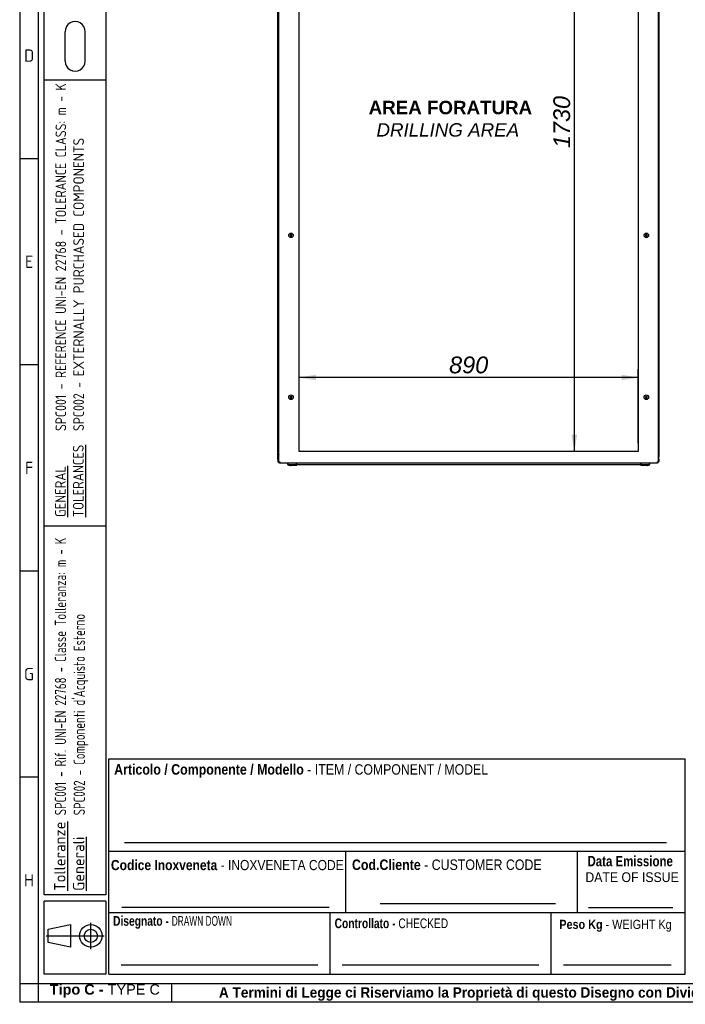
# Model space of a CAD drawing. Extents: x -15 to 412, y 11 to 308.
# Tile 1 of 11: x 6 to 115, y 11 to 172. Entities that reach past the tile are written whole.
import ezdxf
from ezdxf.lldxf.tags import DXFTag

# ---------------------------------------------------------------- set-up
doc = ezdxf.new("R2010")
doc.units = 0
doc.layers.get('0').update_dxf_attribs({"linetype": 'CONTINUOUS'})
for name, color, linetype in [('_TRANSLATION', 7, 'CONTINUOUS'), ('AE00100_03', 7, 'CONTINUOUS'), ('AE00219_03', 7, 'CONTINUOUS'), ('AE00715_01', 7, 'CONTINUOUS'), ('DEFAULT', 7, 'CONTINUOUS'), ('DV6__TRANSLATION', 7, 'CONTINUOUS'), ('F0000000_68', 7, 'CONTINUOUS'), ('F0000001_38', 7, 'CONTINUOUS'), ('M0000000_06', 7, 'CONTINUOUS'), ('M0000000_29', 7, 'CONTINUOUS'), ('M0000000_39', 7, 'CONTINUOUS'), ('M0000000_53', 7, 'CONTINUOUS'), ('M0000000_63', 7, 'CONTINUOUS'), ('SBAVATURE', 7, 'CONTINUOUS')]:
    doc.layers.add(name, color=color, linetype=linetype)
doc.styles.add('SEACAD_ARIAL', font='arial.ttf')
doc.styles.add('SEACAD_ARIAL_NARROW', font='ARIALN.TTF', dxfattribs={"width": 0.8})
doc.styles.add('SEACAD_ARIALB', font='arialbd.ttf', dxfattribs={"width": 0.9})
doc.styles.add('SEACAD_ARIALI', font='ariali.ttf')
doc.styles.add('SEACAD_SOLID_EDGE_ANSI', font='seans.ttf', dxfattribs={"width": 0.9})
doc.styles.add('SEACAD_SOLID_EDGE_ANSIB', font='seansbd.ttf', dxfattribs={"width": 0.9})
tags = doc.linetypes.add('CENTER2', pattern=[28.575, 19.05, -3.175, 3.175, -3.175]).pattern_tags.tags
tags[10:11] = [DXFTag(74, 4), DXFTag(75, 0), DXFTag(340, '0'), DXFTag(46, 0.0), DXFTag(50, 0.0), DXFTag(44, 0.0), DXFTag(45, 0.0)]
tags[8:9] = [DXFTag(74, 4), DXFTag(75, 0), DXFTag(340, '0'), DXFTag(46, 0.0), DXFTag(50, 0.0), DXFTag(44, 0.0), DXFTag(45, 0.0)]
tags[6:7] = [DXFTag(74, 4), DXFTag(75, 0), DXFTag(340, '0'), DXFTag(46, 0.0), DXFTag(50, 0.0), DXFTag(44, 0.0), DXFTag(45, 0.0)]
tags[4:5] = [DXFTag(74, 4), DXFTag(75, 0), DXFTag(340, '0'), DXFTag(46, 0.0), DXFTag(50, 0.0), DXFTag(44, 0.0), DXFTag(45, 0.0)]
doc.dimstyles.new('ISO', dxfattribs={"dimtxt": 2.75, "dimasz": 2.75, "dimexe": 1.375, "dimexo": 1.375, "dimgap": 0.6875, "dimtad": 1, "dimdec": 1, "dimlfac": 16, "dimtxsty": 'SEACAD_ARIAL', "dimblk1": '_SE_FILLED', "dimblk2": '_SE_FILLED', "dimsah": 1, "dimcen": 1.375, "dimazin": 3, "dimtfac": 0.7, "dimtdec": 3, "dimtmove": 0, "dimatfit": 3})

# ---------------------------------------------------------------- blocks, each defined once
blk = doc.blocks.new('SE5')
at = {"layer": 'AE00100_03', "color": 7, "linetype": 'CONTINUOUS'}
for p, q in [((54.05, 211.32), (54.39, 211.32)), ((55.55, 211.32), (55.89, 211.32)), ((103.8, 211.32), (104.14, 211.32)), ((105.3, 211.32), (105.64, 211.32))]:
    blk.add_line(p, q, dxfattribs=at)
for centre, radius, start, end in [((54.05, 211.24), 0.0813, 90, 180), ((54.39, 211.24), 0.0812, 0, 90), ((55.55, 211.24), 0.0813, 90, 180), ((55.89, 211.24), 0.0812, 0, 90), ((103.8, 211.24), 0.0813, 90, 180), ((104.14, 211.24), 0.0813, 0, 90), ((105.3, 211.24), 0.0813, 90, 180), ((105.64, 211.24), 0.0813, 0, 90)]:
    blk.add_arc(centre, radius, start, end, dxfattribs=at)
at = {"layer": 'AE00219_03', "color": 7, "linetype": 'CONTINUOUS'}
for p, q in [((50.72, 200.6), (50.6, 200.53)), ((50.6, 200.53), (50.6, 200.38)), ((50.6, 200.38), (50.72, 200.31)), ((50.85, 200.53), (50.72, 200.6)), ((50.72, 200.31), (50.85, 200.38)), ((50.85, 200.38), (50.85, 200.53)), ((108.97, 200.6), (108.85, 200.53)), ((108.85, 200.53), (108.85, 200.38)), ((108.85, 200.38), (108.97, 200.31)), ((109.1, 200.53), (108.97, 200.6)), ((108.97, 200.31), (109.1, 200.38)), ((109.1, 200.38), (109.1, 200.53)), ((50.72, 174.04), (50.6, 173.96)), ((50.6, 173.96), (50.6, 173.82)), ((50.6, 173.82), (50.72, 173.75)), ((50.85, 173.96), (50.72, 174.04)), ((50.72, 173.75), (50.85, 173.82)), ((50.85, 173.82), (50.85, 173.96)), ((108.97, 174.04), (108.85, 173.96)), ((108.85, 173.96), (108.85, 173.82)), ((108.85, 173.82), (108.97, 173.75)), ((109.1, 173.96), (108.97, 174.04)), ((108.97, 173.75), (109.1, 173.82)), ((109.1, 173.82), (109.1, 173.96)), ((50.72, 136.85), (50.6, 136.78)), ((50.6, 136.78), (50.6, 136.63)), ((50.6, 136.63), (50.72, 136.56)), ((50.85, 136.78), (50.72, 136.85)), ((50.72, 136.56), (50.85, 136.63)), ((50.85, 136.63), (50.85, 136.78)), ((108.97, 136.85), (108.85, 136.78)), ((108.85, 136.78), (108.85, 136.63)), ((108.85, 136.63), (108.97, 136.56)), ((109.1, 136.78), (108.97, 136.85)), ((108.97, 136.56), (109.1, 136.63)), ((109.1, 136.63), (109.1, 136.78)), ((50.72, 110.29), (50.6, 110.21)), ((50.6, 110.21), (50.6, 110.07)), ((50.6, 110.07), (50.72, 110)), ((50.85, 110.21), (50.72, 110.29)), ((50.72, 110), (50.85, 110.07)), ((50.85, 110.07), (50.85, 110.21)), ((108.97, 110.29), (108.85, 110.21)), ((108.85, 110.21), (108.85, 110.07)), ((108.85, 110.07), (108.97, 110)), ((109.1, 110.21), (108.97, 110.29)), ((108.97, 110), (109.1, 110.07)), ((109.1, 110.07), (109.1, 110.21))]:
    blk.add_line(p, q, dxfattribs=at)
for centre in [(50.72, 200.45), (108.97, 200.45), (50.72, 173.89), (108.97, 173.89), (50.72, 136.7), (108.97, 136.7), (50.72, 110.14), (108.97, 110.14)]:
    blk.add_circle(centre, 0.375, dxfattribs=at)
at = {"layer": 'AE00715_01', "color": 7, "linetype": 'CONTINUOUS'}
for p, q in [((50.13, 212.2), (50.13, 211.77)), ((50.13, 211.77), (50.2, 211.77)), ((50.32, 212.39), (51.27, 212.39)), ((50.69, 211.77), (51.44, 211.77)), ((52, 211.77), (52, 212.2)), ((107.69, 212.2), (107.69, 211.77)), ((108.25, 211.77), (109, 211.77)), ((108.42, 212.39), (109.38, 212.39)), ((109.49, 211.77), (109.57, 211.77)), ((109.57, 211.77), (109.57, 212.2))]:
    blk.add_line(p, q, dxfattribs=at)
for centre, start, end in [((50.32, 212.2), 90, 180), ((51.82, 212.2), 0, 11.2405), ((107.88, 212.2), 168.1213, 180), ((109.38, 212.2), 0, 90)]:
    blk.add_arc(centre, 0.188, start, end, dxfattribs=at)
for points, knots in [([(51.07, 215.11), (51.01, 215.11), (50.9, 215.1), (50.71, 215.06), (50.51, 214.96), (50.33, 214.83), (50.17, 214.66), (50.03, 214.46), (49.91, 214.23), (49.83, 213.97), (49.77, 213.7), (49.76, 213.42), (49.78, 213.14), (49.83, 212.87), (49.91, 212.61), (50.02, 212.4), (50.1, 212.28), (50.13, 212.24)], [0, 0, 0, 0, 0.0405701, 0.1021252, 0.1637417, 0.2262182, 0.2900482, 0.3552689, 0.4215417, 0.4884078, 0.5554964, 0.6226763, 0.6899855, 0.7575032, 0.8253145, 0.8934686, 0.9376203, 0.9376203, 0.9376203, 0.9376203]), ([(51.84, 212.07), (51.89, 212.11), (51.98, 212.21), (52.11, 212.4), (52.23, 212.63), (52.31, 212.89), (52.36, 213.16), (52.38, 213.44), (52.36, 213.72), (52.3, 213.99), (52.21, 214.25), (52.09, 214.48), (51.94, 214.69), (51.76, 214.86), (51.56, 215), (51.35, 215.08), (51.17, 215.11), (51.09, 215.11), (51.07, 215.11)], [0, 0, 0, 0, 0.04808, 0.113357, 0.179666, 0.246548, 0.313641, 0.380824, 0.448141, 0.515669, 0.583495, 0.651663, 0.720009, 0.788042, 0.855049, 0.920394, 0.983926, 1, 1, 1, 1]), ([(108.63, 215.11), (108.58, 215.11), (108.47, 215.1), (108.28, 215.06), (108.08, 214.96), (107.89, 214.83), (107.73, 214.66), (107.59, 214.46), (107.47, 214.23), (107.39, 213.97), (107.34, 213.7), (107.32, 213.42), (107.34, 213.14), (107.39, 212.87), (107.48, 212.61), (107.6, 212.38), (107.73, 212.19), (107.81, 212.11), (107.85, 212.07)], [0, 0, 0, 0, 0.040564, 0.102109, 0.163716, 0.226183, 0.290003, 0.355214, 0.421476, 0.488332, 0.55541, 0.62258, 0.689878, 0.757386, 0.825186, 0.89333, 0.961667, 1, 1, 1, 1]), ([(109.56, 212.24), (109.6, 212.29), (109.68, 212.42), (109.79, 212.63), (109.87, 212.89), (109.92, 213.16), (109.94, 213.44), (109.92, 213.72), (109.86, 213.99), (109.78, 214.25), (109.66, 214.48), (109.5, 214.69), (109.32, 214.86), (109.12, 215), (108.91, 215.08), (108.74, 215.11), (108.65, 215.11), (108.63, 215.11)], [0.0621626, 0.0621626, 0.0621626, 0.0621626, 0.1135158, 0.1798126, 0.2466832, 0.3137639, 0.3809354, 0.4482397, 0.5157557, 0.5835693, 0.6517251, 0.7200589, 0.7880795, 0.8550751, 0.9204086, 0.9839288, 1, 1, 1, 1]), ([(51.07, 214.36), (51.08, 214.36), (51.12, 214.36), (51.19, 214.34), (51.29, 214.28), (51.38, 214.18), (51.47, 214.05), (51.55, 213.89), (51.6, 213.7), (51.62, 213.5), (51.62, 213.29), (51.59, 213.1), (51.53, 212.91), (51.45, 212.76), (51.36, 212.64), (51.27, 212.55), (51.17, 212.5), (51.08, 212.48), (50.99, 212.49), (50.9, 212.53), (50.8, 212.61), (50.7, 212.72), (50.62, 212.87), (50.56, 213.05), (50.52, 213.25), (50.51, 213.45), (50.53, 213.65), (50.57, 213.85), (50.64, 214.02), (50.72, 214.15), (50.82, 214.26), (50.92, 214.33), (51, 214.36), (51.04, 214.36), (51.07, 214.36)], [0, 0, 0, 0, 0.015259, 0.050074, 0.081359, 0.111354, 0.143331, 0.174944, 0.206532, 0.238214, 0.26996, 0.301655, 0.333145, 0.364363, 0.395385, 0.426481, 0.458316, 0.492448, 0.531886, 0.564597, 0.595127, 0.627708, 0.659435, 0.691018, 0.72265, 0.754375, 0.786113, 0.817717, 0.84907, 0.880166, 0.911191, 0.942535, 0.975268, 1, 1, 1, 1]), ([(108.63, 214.36), (108.64, 214.36), (108.68, 214.36), (108.76, 214.34), (108.85, 214.28), (108.95, 214.18), (109.04, 214.05), (109.11, 213.89), (109.16, 213.7), (109.18, 213.5), (109.18, 213.29), (109.15, 213.1), (109.09, 212.91), (109.02, 212.76), (108.92, 212.64), (108.83, 212.55), (108.73, 212.5), (108.64, 212.48), (108.55, 212.49), (108.46, 212.53), (108.36, 212.61), (108.27, 212.72), (108.18, 212.87), (108.12, 213.05), (108.08, 213.25), (108.07, 213.45), (108.09, 213.65), (108.13, 213.85), (108.2, 214.02), (108.29, 214.15), (108.38, 214.26), (108.48, 214.33), (108.56, 214.36), (108.61, 214.36), (108.63, 214.36)], [0, 0, 0, 0, 0.015259, 0.050074, 0.081359, 0.111354, 0.143331, 0.174944, 0.206532, 0.238214, 0.26996, 0.301655, 0.333145, 0.364363, 0.395385, 0.426481, 0.458316, 0.492448, 0.531886, 0.564597, 0.595127, 0.627708, 0.659435, 0.691018, 0.72265, 0.754375, 0.786113, 0.817717, 0.84907, 0.880166, 0.911191, 0.942535, 0.975268, 1, 1, 1, 1]), ([(51.27, 212.39), (51.28, 212.39), (51.29, 212.39), (51.31, 212.39), (51.31, 212.38), (51.33, 212.37), (51.34, 212.37), (51.35, 212.35), (51.36, 212.34), (51.38, 212.33), (51.39, 212.32), (51.4, 212.3), (51.41, 212.28), (51.43, 212.25), (51.45, 212.23), (51.46, 212.2)], [0, 0, 0, 0, 0.125, 0.125, 0.25, 0.25, 0.375, 0.375, 0.5, 0.5, 0.625, 0.625, 0.75, 0.75, 1, 1, 1, 1]), ([(51.85, 212.07), (51.84, 212.06), (51.83, 212.05), (51.81, 212.04), (51.81, 212.04), (51.78, 212.03), (51.77, 212.03), (51.75, 212.02), (51.74, 212.02), (51.72, 212.02), (51.71, 212.02), (51.68, 212.03), (51.67, 212.03), (51.64, 212.04), (51.63, 212.04), (51.61, 212.05), (51.59, 212.06), (51.56, 212.08), (51.54, 212.1), (51.5, 212.14), (51.49, 212.15), (51.48, 212.18), (51.47, 212.19), (51.46, 212.2)], [0.2556398, 0.2556398, 0.2556398, 0.2556398, 0.3125, 0.3125, 0.375, 0.375, 0.4375, 0.4375, 0.5, 0.5, 0.5625, 0.5625, 0.625, 0.625, 0.6875, 0.6875, 0.75, 0.75, 0.875, 0.875, 0.9375, 0.9375, 1, 1, 1, 1]), ([(108.23, 212.2), (108.22, 212.18), (108.2, 212.15), (108.16, 212.1), (108.14, 212.08), (108.1, 212.06), (108.09, 212.05), (108.06, 212.04), (108.05, 212.04), (108.03, 212.03), (108.01, 212.03), (107.99, 212.02), (107.98, 212.02), (107.95, 212.02), (107.94, 212.02), (107.92, 212.03), (107.91, 212.03), (107.89, 212.04), (107.88, 212.04), (107.86, 212.05), (107.86, 212.06), (107.85, 212.07)], [0, 0, 0, 0, 0.125, 0.125, 0.25, 0.25, 0.3125, 0.3125, 0.375, 0.375, 0.4375, 0.4375, 0.5, 0.5, 0.5625, 0.5625, 0.625, 0.625, 0.6875, 0.6875, 0.7464754, 0.7464754, 0.7464754, 0.7464754]), ([(108.23, 212.2), (108.25, 212.23), (108.26, 212.25), (108.28, 212.28), (108.29, 212.29), (108.31, 212.32), (108.32, 212.33), (108.33, 212.34), (108.34, 212.35), (108.36, 212.37), (108.37, 212.37), (108.38, 212.38), (108.39, 212.39), (108.41, 212.39), (108.41, 212.39), (108.42, 212.39)], [0, 0, 0, 0, 0.25, 0.25, 0.375, 0.375, 0.5, 0.5, 0.625, 0.625, 0.75, 0.75, 0.875, 0.875, 1, 1, 1, 1])]:
    blk.add_open_spline(points, degree=3, knots=knots, dxfattribs=at)
at = {"layer": 'DV6__TRANSLATION', "color": 7, "linetype": 'CENTER2'}
for p, q in [((52.04, 101.24), (52.04, 209.36)), ((52.04, 209.36), (107.66, 209.36)), ((107.66, 209.36), (107.66, 101.24)), ((107.66, 101.24), (52.04, 101.24))]:
    blk.add_line(p, q, dxfattribs=at)
at = {"layer": 'F0000000_68', "color": 7, "linetype": 'CONTINUOUS'}
for p, q in [((48.72, 99.54), (48.72, 211.06)), ((48.72, 211.06), (48.9, 211.06)), ((48.9, 211.24), (110.8, 211.24)), ((48.9, 211.24), (48.9, 211.24)), ((110.8, 211.24), (110.8, 211.24)), ((110.97, 211.06), (110.8, 211.06)), ((110.97, 99.54), (110.97, 211.06)), ((48.72, 99.54), (48.9, 99.54)), ((48.9, 99.36), (110.8, 99.36)), ((48.9, 99.36), (48.9, 99.36)), ((110.97, 99.54), (110.8, 99.54)), ((110.8, 99.36), (110.8, 99.36))]:
    blk.add_line(p, q, dxfattribs=at)
for centre, radius, start, end in [((48.9, 211.06), 0.175, 90, 180), ((59.77, 211.07), 10.87, 179.1297, 180.0518), ((110.8, 211.06), 0.175, 0, 90), ((101.17, 211.08), 9.63, 359.8886, 0.9299), ((48.9, 99.54), 0.175, 180, 270), ((58.53, 99.52), 9.63, 179.8886, 180.9299), ((101.17, 99.52), 9.63, 359.0701, 0.1114), ((110.8, 99.54), 0.175, 270, 0)]:
    blk.add_arc(centre, radius, start, end, dxfattribs=at)
at = {"layer": 'F0000001_38', "color": 7, "linetype": 'CONTINUOUS'}
for p, q in [((48.57, 210.61), (48.57, 210.99)), ((48.57, 210.61), (48.57, 210.61)), ((48.57, 99.99), (48.57, 210.61)), ((48.57, 210.61), (48.72, 210.61)), ((48.69, 210.61), (48.57, 210.61)), ((48.69, 210.61), (48.69, 210.99)), ((48.69, 210.99), (48.72, 210.99)), ((48.69, 210.61), (48.69, 210.61)), ((48.9, 211.24), (48.82, 211.24)), ((110.97, 210.61), (111, 210.61)), ((111, 210.61), (110.97, 210.61)), ((111, 210.61), (111, 210.99)), ((111, 210.23), (111, 210.61)), ((111, 210.61), (111, 210.61)), ((111, 209.83), (111, 209.85)), ((111, 209.67), (111, 209.72)), ((111, 100.88), (111, 100.92)), ((111, 100.75), (111, 100.77)), ((111, 99.99), (111, 100.36)), ((48.57, 99.99), (48.57, 99.98)), ((48.57, 99.99), (48.72, 99.99)), ((48.69, 99.98), (48.57, 99.98)), ((48.57, 99.98), (48.57, 99.61)), ((48.69, 99.99), (48.69, 99.98)), ((48.69, 99.98), (48.69, 99.61)), ((48.69, 99.61), (48.72, 99.61)), ((48.9, 99.36), (48.82, 99.36)), ((111, 99.99), (110.97, 99.99)), ((110.97, 99.98), (111, 99.98)), ((111, 99.99), (111, 99.98)), ((111, 99.98), (111, 99.61))]:
    blk.add_line(p, q, dxfattribs=at)
for centre, radius, start, end in [((48.82, 210.99), 0.25, 90, 180), ((48.82, 210.99), 0.125, 138.4671, 180), ((110.75, 210.99), 0.25, 0, 35.0016), ((48.82, 99.61), 0.25, 180, 270), ((48.82, 99.61), 0.125, 180, 221.5328), ((110.75, 99.61), 0.25, 324.9985, 0)]:
    blk.add_arc(centre, radius, start, end, dxfattribs=at)
at = {"layer": 'M0000000_06', "color": 7, "linetype": 'CONTINUOUS'}
for p, q in [((50.14, 99.36), (50.14, 99.2)), ((50.19, 99.2), (50.19, 99.36)), ((51.6, 99.05), (50.35, 99.05)), ((50.35, 99), (50.6, 99)), ((50.6, 98.94), (50.6, 99.05)), ((50.72, 98.92), (50.61, 98.92)), ((51.41, 98.92), (50.72, 98.92)), ((51.52, 98.92), (51.41, 98.92)), ((51.54, 98.94), (51.54, 99.05)), ((51.54, 99), (51.6, 99)), ((51.6, 99.2), (51.6, 99.36)), ((51.6, 99), (51.6, 99.2)), ((51.6, 99), (51.66, 99)), ((51.66, 99.2), (51.66, 99.36)), ((51.66, 99), (51.66, 99.2)), ((108.04, 99.36), (108.04, 99.2)), ((108.04, 99.2), (108.04, 99)), ((108.1, 99), (108.04, 99)), ((108.1, 99.36), (108.1, 99.2)), ((108.1, 99.2), (108.1, 99)), ((109.35, 99.05), (108.1, 99.05)), ((108.1, 99), (108.16, 99)), ((108.16, 98.94), (108.16, 99.05)), ((108.29, 98.92), (108.18, 98.92)), ((108.97, 98.92), (108.29, 98.92)), ((109.08, 98.92), (108.97, 98.92)), ((109.1, 98.94), (109.1, 99.05)), ((109.1, 99), (109.35, 99)), ((109.5, 99.36), (109.5, 99.2)), ((109.55, 99.2), (109.55, 99.36))]:
    blk.add_line(p, q, dxfattribs=at)
for centre, radius, start, end in [((50.35, 99.2), 0.203, 180, 270), ((50.35, 99.2), 0.156, 180, 270), ((50.61, 98.94), 0.0156, 180, 270), ((51.52, 98.94), 0.0156, 270, 0), ((108.18, 98.94), 0.0156, 180, 270), ((109.08, 98.94), 0.0156, 270, 0), ((109.35, 99.2), 0.156, 270, 0), ((109.35, 99.2), 0.203, 270, 0)]:
    blk.add_arc(centre, radius, start, end, dxfattribs=at)
at = {"layer": 'M0000000_29', "color": 7, "linetype": 'CONTINUOUS'}
for p, q in [((48.6, 209.67), (48.6, 100.92)), ((48.72, 209.67), (48.6, 209.67)), ((110.97, 209.67), (111.1, 209.67)), ((111.1, 100.92), (111.1, 209.67)), ((48.72, 100.92), (48.6, 100.92)), ((110.97, 100.92), (111.1, 100.92))]:
    blk.add_line(p, q, dxfattribs=at)
at = {"layer": 'M0000000_39', "color": 7, "linetype": 'CONTINUOUS'}
for p, q in [((48.6, 210.16), (48.6, 209.9)), ((48.67, 209.9), (48.67, 210.16)), ((48.68, 210.16), (48.68, 209.91)), ((111.02, 209.9), (111.02, 210.16)), ((111.02, 210.16), (111.02, 209.91)), ((111.1, 210.16), (111.1, 209.9)), ((48.6, 100.44), (48.6, 100.69)), ((48.67, 100.69), (48.67, 100.44)), ((48.68, 100.44), (48.68, 100.69)), ((111.02, 100.69), (111.02, 100.44)), ((111.02, 100.44), (111.02, 100.69)), ((111.1, 100.44), (111.1, 100.69))]:
    blk.add_line(p, q, dxfattribs=at)
for centre, radius, start, end in [((48.68, 210.16), 0.0781, 53.1301, 180), ((48.68, 210.16), 0.00312, 0, 180), ((111.02, 210.16), 0.0781, 0, 126.8699), ((111.02, 210.16), 0.00313, 0, 180), ((48.83, 209.9), 0.231, 180, 242.6478), ((48.83, 209.9), 0.156, 180, 227.1564), ((48.84, 209.91), 0.156, 180, 223.9455), ((110.86, 209.91), 0.156, 316.0545, 0), ((110.87, 209.9), 0.231, 297.3522, 0), ((110.87, 209.9), 0.156, 312.8436, 0), ((48.83, 100.69), 0.231, 117.3522, 180), ((48.68, 100.44), 0.0781, 180, 306.8699), ((48.83, 100.69), 0.156, 132.8436, 180), ((48.68, 100.44), 0.00312, 180, 0), ((48.84, 100.69), 0.156, 136.0545, 180), ((110.87, 100.69), 0.231, 0, 62.6478), ((110.87, 100.69), 0.156, 0, 47.1564), ((110.86, 100.69), 0.156, 0, 43.9455), ((111.02, 100.44), 0.0781, 233.1301, 0), ((111.02, 100.44), 0.00313, 180, 0)]:
    blk.add_arc(centre, radius, start, end, dxfattribs=at)
at = {"layer": 'M0000000_53', "color": 7, "linetype": 'CONTINUOUS'}
blk.add_line((108.04, 99.05), (51.66, 99.05), dxfattribs=at)
at = {"layer": 'M0000000_63', "color": 7, "linetype": 'CONTINUOUS'}
for p, q in [((50.04, 211.6), (50.04, 211.59)), ((50.21, 211.77), (50.68, 211.77)), ((50.21, 211.59), (50.21, 211.77)), ((51.45, 211.77), (108.25, 211.77)), ((109.01, 211.77), (109.49, 211.77)), ((109.49, 211.77), (109.49, 211.59)), ((109.66, 211.59), (109.66, 211.6)), ((50.04, 211.24), (50.04, 211.59)), ((50.04, 211.59), (50.04, 211.59)), ((109.66, 211.59), (109.66, 211.24))]:
    blk.add_line(p, q, dxfattribs=at)
for centre, radius, start, end in [((50.21, 211.59), 0.175, 90.0029, 179.9971), ((109.49, 211.59), 0.175, 3.264, 90), ((50.2, 200.72), 10.87, 89.9482, 90.8683), ((109.5, 201.8), 9.79, 89.0833, 90.1028)]:
    blk.add_arc(centre, radius, start, end, dxfattribs=at)
blk = doc.blocks.new('DMBLK139')
at = {"layer": '_TRANSLATION', "linetype": 'CONTINUOUS'}
for points in [[(96.71, 206.61), (97.63, 206.61), (97.17, 209.36)], [(96.71, 103.99), (97.17, 101.24), (97.63, 103.99)]]:
    blk.add_hatch(color=7, dxfattribs=at).paths.add_polyline_path(points)
at = {"layer": '_TRANSLATION', "color": 7, "linetype": 'CONTINUOUS'}
for p, q in [((106.29, 209.36), (95.8, 209.36)), ((97.17, 209.36), (97.17, 101.24)), ((106.29, 101.24), (95.8, 101.24))]:
    blk.add_line(p, q, dxfattribs=at)
at = {"layer": '_TRANSLATION', "color": 7, "linetype": 'CONTINUOUS', "style": 'SEACAD_ARIALI'}
blk.add_text('1730', height=2.75, rotation=90, dxfattribs=at).set_placement((96.48, 151.02))
blk = doc.blocks.new('_SE_FILLED')
at = {"color": 0}
blk.add_line((0, 0), (-1, 0), dxfattribs=at)
blk.add_solid([(0, 0), (-1, -0.1665), (-1, 0.1665), (0, 0)], dxfattribs=at)
blk = doc.blocks.new('DMBLK140')
at = {"layer": '_TRANSLATION', "linetype": 'CONTINUOUS'}
for points in [[(54.79, 113.84), (52.04, 113.38), (54.79, 112.92)], [(104.91, 113.84), (104.91, 112.92), (107.66, 113.38)]]:
    blk.add_hatch(color=7, dxfattribs=at).paths.add_polyline_path(points)
at = {"layer": '_TRANSLATION', "color": 7, "linetype": 'CONTINUOUS'}
for p, q in [((52.04, 102.61), (52.04, 114.75)), ((107.66, 102.61), (107.66, 114.75)), ((107.66, 113.38), (52.04, 113.38))]:
    blk.add_line(p, q, dxfattribs=at)
at = {"layer": '_TRANSLATION', "color": 7, "linetype": 'CONTINUOUS', "style": 'SEACAD_ARIALI'}
blk.add_text('890', height=2.75, dxfattribs=at).set_placement((76.64, 114.07))

msp = doc.modelspace()

# ---------------------------------------------------------------- linework, layer by layer
at = {"color": 7, "linetype": 'CONTINUOUS'}
for p, q in [((6.2345, 287.5885), (6.2345, 10.9591)), ((13.6899, 165.2989), (13.6899, 170.1069)), ((16.961, 165.2989), (16.961, 170.1069)), ((20.3688, 162.1477), (10.2728, 162.1477)), ((9.2632, 149.2738), (6.2345, 149.2738)), ((9.2632, 115.4523), (6.2345, 115.4523)), ((9.2632, 81.6323), (6.2345, 81.6323)), ((115.3627, 15.5023), (115.3627, 50.8402)), ((9.2632, 47.8094), (6.2345, 47.8094)), ((20.8732, 35.6943), (115.3627, 35.6943)), ((65.3142, 27.1127), (94.0877, 27.1127)), ((99.5125, 26.4196), (113.3229, 26.4196)), ((20.8732, 25.5983), (115.3627, 25.5983)), ((57.1127, 15.5023), (57.1127, 25.5983)), ((93.3627, 15.5023), (93.3627, 25.5983)), ((17.9067, 19.6166), (17.9067, 23.9417)), ((10.5658, 21.7792), (20.0693, 21.7792)), ((22.8924, 17.0167), (55.0999, 17.0167)), ((59.1319, 17.0167), (91.3394, 17.0167)), ((95.3723, 17.0167), (113.0498, 17.0167)), ((31.1945, 10.9545), (31.1945, 13.9833)), ((6.2345, 10.9591), (412.092, 10.9591))]:
    msp.add_line(p, q, dxfattribs=at)
msp.add_lwpolyline([(14.582, 19.9256), (10.8748, 20.6979), (10.8748, 22.8605), (14.582, 23.6328), (14.582, 19.9256)], dxfattribs=at)
for radius in [1.8536, 1.0813]:
    msp.add_circle((17.9067, 21.7792), radius, dxfattribs=at)
at = {"layer": 'DEFAULT', "color": 7, "linetype": 'CONTINUOUS'}
for p, q in [((9.2632, 287.5885), (9.2632, 10.9591)), ((10.2728, 28.5002), (10.2728, 283.0453)), ((20.3688, 283.0453), (20.3688, 28.5002)), ((20.3688, 89.0002), (10.2728, 89.0002)), ((20.8732, 15.5023), (20.8732, 50.8402)), ((20.8732, 50.8402), (115.3627, 50.8402)), ((59.7132, 25.5983), (59.7132, 35.6943)), ((97.7132, 25.5983), (97.7132, 35.6943)), ((20.3688, 28.5002), (10.2728, 28.5002)), ((20.3688, 27.5002), (10.2728, 27.5002)), ((10.2728, 15.5002), (10.2728, 27.5002)), ((20.3688, 27.5002), (20.3688, 15.5002)), ((20.3688, 15.5002), (10.2728, 15.5002)), ((20.8732, 15.5023), (115.3627, 15.5023)), ((6.2345, 13.9879), (412.092, 13.9879))]:
    msp.add_line(p, q, dxfattribs=at)
for centre, start, end in [((15.3255, 170.1555), 358.29915, 181.70085), ((15.3255, 165.2503), 178.29915, 1.70085)]:
    msp.add_arc(centre, 1.6363, start, end, dxfattribs=at)
at = {"layer": 'SBAVATURE', "color": 7, "linetype": 'CONTINUOUS'}
for p, q in [((23.4325, 37.0879), (112.2663, 37.0879)), ((22.9681, 26.4745), (56.9736, 26.4745))]:
    msp.add_line(p, q, dxfattribs=at)

# ---------------------------------------------------------------- block references
at = {"layer": '_TRANSLATION'}
msp.add_blockref('SE5', (0, 0), dxfattribs=at)

# ---------------------------------------------------------------- texts
at = {"attachment_point": 8}
for s, insert, char_height, width in [('{\\fSolid Edge ANSI|b0||i0||c0|p34;\\C7;\\H2.019192;\\W1.;D}', (7.7871, 165.1807), 2.019192, 2.524), ('{\\fSolid Edge ANSI|b0||i0||c0|p34;\\C7;\\H2.019192;\\W1.;E}', (7.7852, 131.3592), 2.019192, 2.3978), ('{\\fSolid Edge ANSI|b0||i0||c0|p34;\\C7;\\H2.019192;\\W1.;F}', (7.7833, 97.5377), 2.019192, 2.271601), ('{\\fSolid Edge ANSI|b0||i0||c0|p34;\\C7;\\H2.019192;\\W1.;G}', (7.7575, 63.7163), 2.019192, 2.5871), ('{\\fSolid Edge ANSI|b0||i0||c0|p34;\\C7;\\H2.019192;\\W1.;H}', (7.7594, 29.8948), 2.019192, 2.713299), ('{\\fArial|b1||i0||c0|p34;\\C7;\\H1.7;\\W1.;Tipo C - }{\\fArial|b0||i0||c0|p34;\\C7;\\H1.7;\\W1.;TYPE C}', (20.1864, 11.6341), 1.7, 18.158685), ('{\\fArial|b1||i0||c0|p34;\\C7;\\H1.7;\\W0.94;A Termini di Legge ci Riserviamo la Proprietà di questo Disegno con Divieto di Riprodurlo e di Renderlo Comunque Noto a Terzi Senza Nostra Autorizzazione}', (122.3664, 11.137), 1.7, 175.011409)]:
    msp.add_mtext(s, dxfattribs=dict(at, insert=insert, char_height=char_height, width=width))
at = {"attachment_point": 1, "rotation": 90}
for s, insert, char_height, width in [('{\\fSolid Edge ANSI|b0|i0|c0|p34;\\W0.84600x;\\C7;SPC001 - REFERENCE UNI-EN 22768 - TOLERANCE CLASS: m - K}\\P{\\fSolid Edge ANSI|b0|i0|c0|p34;\\W0.84600x;\\C7;SPC002 - }{\\fSolid Edge ANSI|b0|i0|c0|p34;\\W0.94000x;\\C7;EXTERNALLY PURCHASED COMPONENTS}', (12.1007, 104.6046), 1.75, 56.681326), ('{\\fSolid Edge ANSI|b1|i0|c0|p34;\\L\\C7;Tolleranze}\\P{\\fSolid Edge ANSI|b1|i0|c0|p34;\\L\\C7;Generali}', (11.8901, 29.1688), 1.85, 10.939448)]:
    msp.add_mtext(s, dxfattribs=dict(at, insert=insert, char_height=char_height, width=width))
for s, insert, char_height, width, style in [('{\\fSolid Edge ANSI|b0|i0|c0|p34;\\L\\C7;GENERAL}\\P{\\fSolid Edge ANSI|b0|i0|c0|p34;\\L\\C7;TOLERANCES}\\P', (12.0476, 90.4853), 1.75, 12.632031, 'SEACAD_SOLID_EDGE_ANSI'), ("{\\fSolid Edge ANSI|b1|i0|c0|p34;\\W0.82000x;\\C7;SPC001 - Rif. UNI-EN 22768 - Classe Tolleranza: m - K}\\P{\\fSolid Edge ANSI|b1|i0|c0|p34;\\W0.82000x;\\C7;SPC002 - Componenti d'Acquisto Esterno}", (11.9999, 41.5712), 1.85, 46.587945, 'SEACAD_SOLID_EDGE_ANSIB')]:
    msp.add_mtext(s, dxfattribs=dict(at, insert=insert, char_height=char_height, width=width, style=style))
for s, insert, char_height, width, attachment_point, style in [('{\\fArial|b1||i0||c0|p34;\\C7;\\H1.7163132;\\W0.846;Articolo / Componente / Modello}{\\fArial|b0||i0||c0|p34;\\C7;\\H1.7163132;\\W0.846; - ITEM}{\\fArial|b0||i0||c0|p34;\\C7;\\H1.7;\\W0.846; / COMPONENT / MODEL}', (21.7198, 47.7193), 1.7163132, 61.387499, 7, 'SEACAD_ARIAL'), ('{\\fArial|b1||i0||c0|p34;\\C7;\\H1.67;\\W0.846;Codice Inoxveneta}{\\fArial|b0||i0||c0|p34;\\C7;\\H1.67;\\W0.846; - INOXVENETA CODE}', (21.1956, 32.5427), 1.67, 38.232355, 7, 'SEACAD_ARIAL'), ('{\\fArial|b1||i0||c0|p34;\\C7;\\H1.7163132;\\W0.846;Cod.Cliente}{\\fArial|b0||i0||c0|p34;\\C7;\\H1.7163132;\\W0.846; - CUSTOMER CODE}', (60.7144, 32.5724), 1.7163132, 31.526466, 7, 'SEACAD_ARIAL'), ('{\\fArial|b1||i0||c0|p34;\\C7;\\H1.7;\\W0.792;Data Emissione}', (99.3241, 33.1732), 1.7, 14.357393, 7, 'SEACAD_ARIALB'), ('{\\fArial|b0||i0||c0|p34;\\C7;\\H1.6;\\W0.9;DATE OF ISSUE}', (98.9778, 30.5903), 1.6, 15.116546, 7, 'SEACAD_ARIAL'), ('{\\fArial|b1||i0||c0|p34;\\C7;\\H1.6;\\W0.752;Disegnato - }{\\fArial Narrow|b0||i0||c0|p34;\\C7;\\H1.5875;\\W0.752;\\T1.;DRAWN DOWN}', (31.2845, 22.9505), 1.6, 19.881166, 8, 'SEACAD_ARIAL_NARROW'), ('{\\fArial|b1||i0||c0|p34;\\C7;\\H1.6;\\W0.752;Controllato - }{\\fArial|b0||i0||c0|p34;\\C7;\\H1.5875;\\W0.752;\\T1.;CHECKED}{\\fArial|b1||i0||c0|p34;\\C7;\\H1.6;\\W0.752; }', (67.1717, 23.0261), 1.6, 18.832867, 8, 'SEACAD_ARIALB'), ('{\\fArial|b1||i0||c0|p34;\\C7;\\H1.5;\\W0.846;Peso Kg}{\\fArial|b0||i0||c0|p34;\\C7;\\H1.5;\\W0.846; - WEIGHT Kg}', (94.7121, 22.4585), 1.5, 18.732777, 7, 'SEACAD_ARIAL')]:
    msp.add_mtext(s, dxfattribs=dict(insert=insert, char_height=char_height, width=width, attachment_point=attachment_point, style=style))
at = {"layer": '_TRANSLATION', "insert": (76.4224, 155.8212), "char_height": 2.2, "width": 30.578523, "attachment_point": 5}
msp.add_mtext('{\\fArial|b0||i0||c0|p34;\\C7;\\H2.2;\\W1.; }{\\fArial|b1||i0||c0|p34;\\C7;\\H2.2;\\W1.;AREA FORATURA \\P}{\\fArial|b0||i1||c0|p34;\\C7;\\H2.2;\\W1.;DRILLING AREA}', dxfattribs=at)

# ---------------------------------------------------------------- dimensions: what is measured, and where the dimension line sits
at = {"layer": '_TRANSLATION', "color": 7, "linetype": 'CONTINUOUS'}
dim = msp.add_linear_dim(base=(97.1702, 209.3606), p1=(107.6602, 209.3606), p2=(107.6602, 101.2356), angle=270, text='\\A1;<>', dimstyle='ISO', dxfattribs=at)
dim.commit()
dim.dimension.update_dxf_attribs({"geometry": 'DMBLK139', "text_midpoint": (97.1702, 155.2981), "dimtype": 161})
dim = msp.add_linear_dim(base=(52.0352, 113.3778), p1=(107.6602, 101.2356), p2=(52.0352, 101.2356), text='\\A1;<>', dimstyle='ISO', dxfattribs=at)
dim.commit()
dim.dimension.update_dxf_attribs({"geometry": 'DMBLK140', "text_midpoint": (79.8477, 113.3778), "dimtype": 160})

doc.saveas('drawing.dxf')
